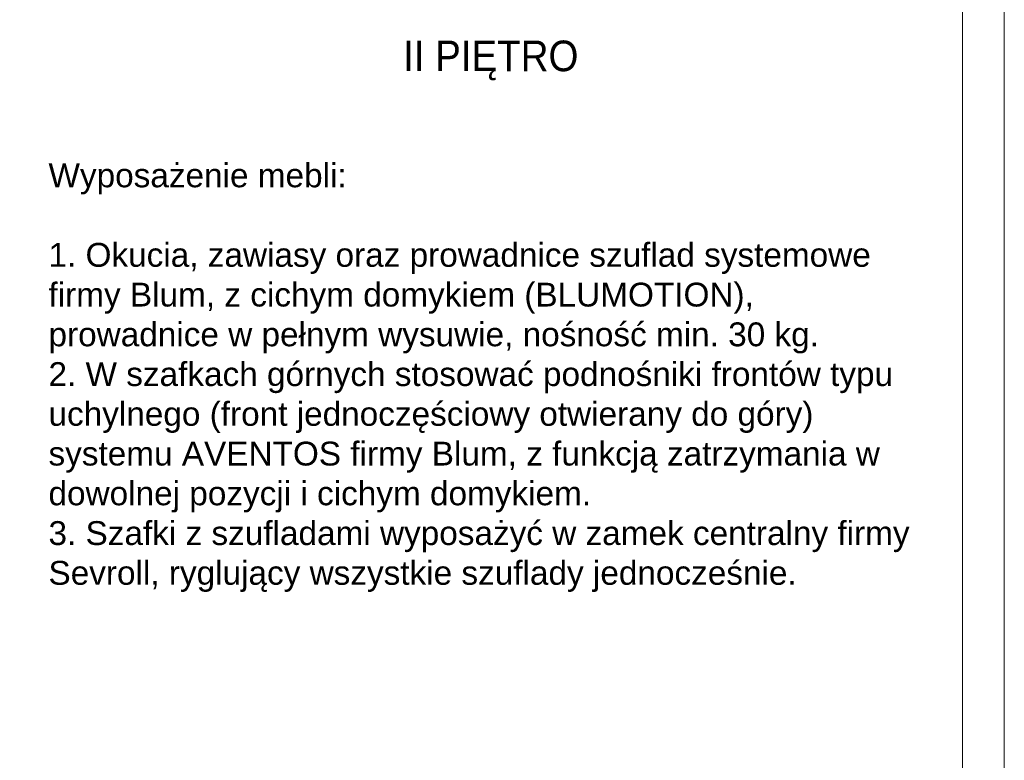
# Model space of a CAD drawing. Header units: centimetres. Extents: x 695802 to 711011, y 25963 to 44188.
# Tile 76 of 157: x 710505 to 710918, y 32743 to 33054. Entities that reach past the tile are written whole.
import ezdxf

# ---------------------------------------------------------------- set-up
doc = ezdxf.new("R2010")
doc.units = ezdxf.units.CM
doc.layers.add('Obrys powierzchni', color=50, linetype='Continuous', lineweight=9, plot=False)
doc.layers.add('Opis', color=102, linetype='Continuous', lineweight=9)
doc.layers.add('S3_opisy', color=171, linetype='Continuous', lineweight=5)
doc.styles.add('ARIELCE', font='arial.ttf', dxfattribs={"width": 0.9})
doc.styles.get("Standard").update_dxf_attribs({"font": 'romans.shx'})

msp = doc.modelspace()

# ---------------------------------------------------------------- linework, layer by layer
at = {"layer": 'Obrys powierzchni', "ltscale": 1.6}
for points in [[(708818.13, 33361.64), (710918.13, 33361.64), (710918.13, 31876.64), (708818.13, 31876.64)], [(708835.63, 33344.14), (710900.63, 33344.14), (710900.63, 31894.14), (708835.63, 31894.14)]]:
    msp.add_lwpolyline(points, close=True, dxfattribs=at)

# ---------------------------------------------------------------- texts
at = {"layer": 'Opis', "insert": (710666.11, 33044.79), "char_height": 14, "width": 724.063, "attachment_point": 1, "rotation": 359.981, "style": 'ARIELCE'}
msp.add_mtext('\\pxsm1,ql;{\\fArial|b0|i0|c238|p34;\\H0.916668x;II PIĘTRO}', dxfattribs=at)

# ---------------------------------------------------------------- next in the draw order: texts
at = {"layer": 'S3_opisy', "ltscale": 1.6, "insert": (710517.47, 32993.25), "char_height": 10, "width": 361.0233, "attachment_point": 1, "bg_fill": 2}
msp.add_mtext('\\pxql;{\\A1;\\fArial|b0|i0|c238|p34;Wyposażenie mebli:\\P\\P\\psm1;\\A0;1. Okucia, zawiasy oraz prowadnice szuflad systemowe firmy Blum, z cichym domykiem (BLUMOTION), prowadnice w pełnym wysuwie, nośność min. 30 kg.\\P\\pq*;2. W szafkach górnych stosować podnośniki frontów typu uchylnego (front jednoczęściowy otwierany do góry) systemu AVENTOS firmy Blum, z funkcją zatrzymania w dowolnej pozycji i cichym domykiem.\\P3. Szafki z szufladami wyposażyć w zamek centralny firmy Sevroll, ryglujący wszystkie szuflady jednocześnie.}', dxfattribs=at)

doc.saveas('drawing.dxf')
